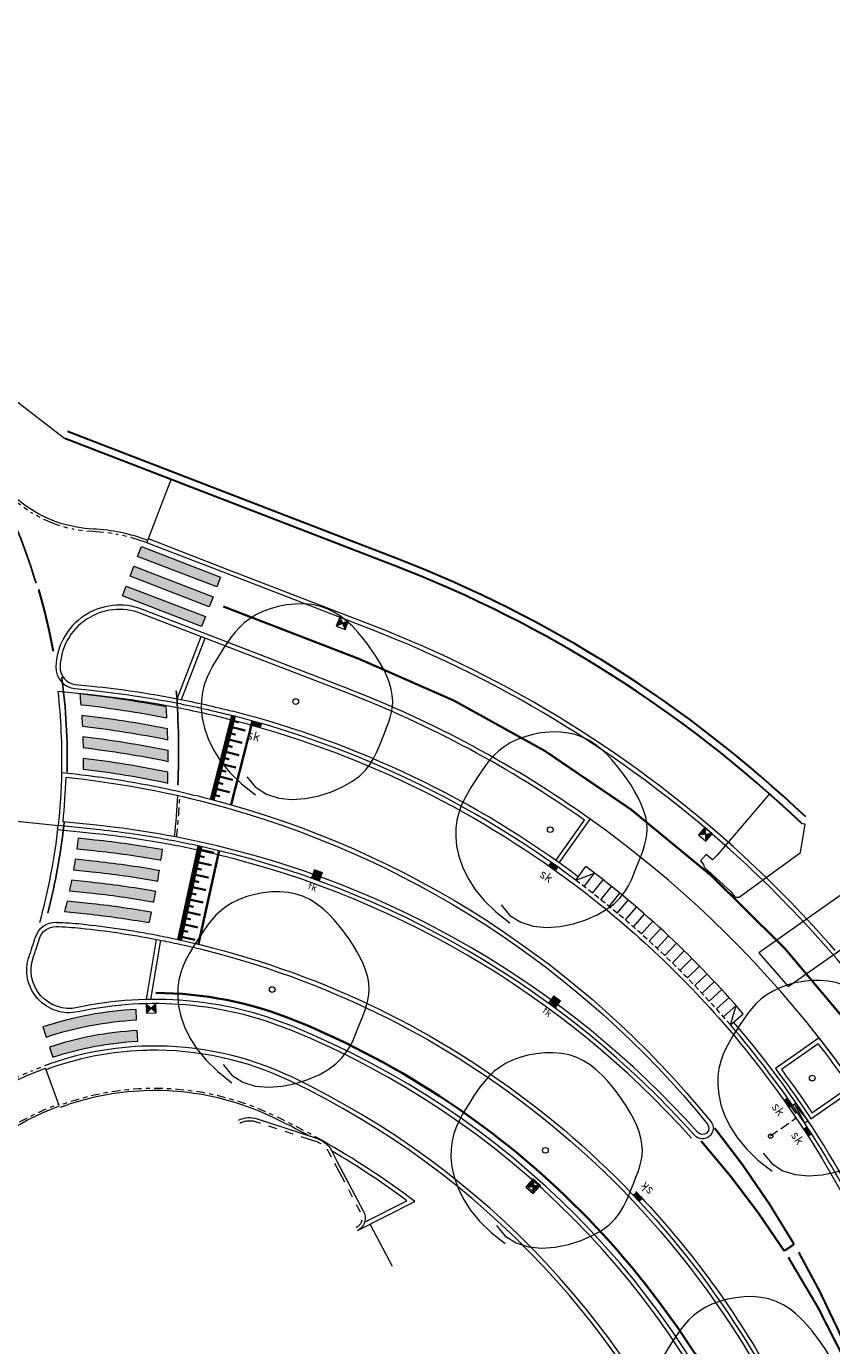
# Model space of a CAD drawing. Header units: metres. Extents: x 196678 to 197613, y 355400 to 356418.
# Tile 38 of 40: x 196725 to 196763, y 356101 to 356163. Entities that reach past the tile are written whole.
import ezdxf
from ezdxf.enums import TextEntityAlignment as Align

# ---------------------------------------------------------------- set-up
doc = ezdxf.new("R2010")
doc.units = ezdxf.units.M
for name, pattern in [('DASHED2', [0.375, 0.25, -0.125]), ('RI-GWA_AANSLUITLEIDING-SO', [23.000000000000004, 4, -1.8, 2.6, -1.8, 4.6, -1.8, 4.6, -1.8]), ('VH-OPSLUITBAND-SO', [10, 4, -2, 2, -2]), ('VH-RIJWIELPADBAND-SO', [20, 8, -2, 2, -2, 0, -2, 2, -2]), ('VH-TROTTOIRBAND-SO', [15, 5, -2, 2, -2, 2, -2]), ('VW-11_STREEP', [2, 1, -1]), ('VW-30270_STREEP', [3, 0.3, -2.7])]:
    doc.linetypes.add(name, pattern=pattern)
doc.layers.get('Defpoints').update_dxf_attribs({"color": 151})
for name, color, linetype, lineweight in [('B-WE-VH-KANTOPSLUITING_ACHTERKANTBAND-G', 250, 'Continuous', 18), ('N-WE-GR-BOOM-S', 7, 'Continuous', 18), ('N-WE-RI-GWA_KOLK_STRAATKOLK-450X300-S', 5, 'Continuous', 18), ('N-WE-RI-GWA_KOLK_STRAATKOLK-S', 5, 'Continuous', 18), ('N-WE-RI-GWA_KOLKAANSLUITLEIDING-G', 5, 'RI-GWA_AANSLUITLEIDING-SO', 18), ('N-WE-RI-HWA_KOLK_STRAATKOLK-450X350-S', 5, 'Continuous', 18), ('N-WE-RI-HWA_KOLK_STRAATKOLK-S', 5, 'Continuous', 18), ('N-WE-RI-HWA_KOLK_TROTTOIRKOLK-S', 5, 'Continuous', 18), ('N-WE-VH-GOOT-TEGEL_200x200-G', 5, 'Continuous', 18), ('N-WE-VH-KANTOPSLUITING_ELEMENT_VERLOOPBAND-G', 5, 'Continuous', 18), ('N01-WE-IE-TERREINAFSCHEIDING_KUNSTMATIG_HEKWERK_LAAG_PUBLIEKSAFRASTERING-G', 210, 'IE-TERREINAFSCHEIDING-KUNSTMATIG-PUBLIEKSAFRASTERING', 35), ('N01-WE-VH-DREMPEL-G', 5, 'Continuous', 35), ('N01-WE-VH-GOOT_TEGEL-G', 5, 'Continuous', 18), ('N01-WE-VH-KANTOPSLUITING_ACHTERKANTBAND-G', 5, 'Continuous', 18), ('N01-WE-VH-KANTOPSLUITING_ELEMENT_INRIT-G', 5, 'Continuous', 18), ('N01-WE-VH-KANTOPSLUITING_ELEMENT_INRIT_VOORKANT_BLOKKEN-G', 5, 'DASHED2', 18), ('N01-WE-VH-KANTOPSLUITING_GELEIDEBAND_50 200-G', 5, 'Continuous', 18), ('N01-WE-VH-KANTOPSLUITING_OPSLUITBAND_100X200-G', 5, 'VH-OPSLUITBAND-SO', 18), ('N01-WE-VH-KANTOPSLUITING_OPSLUITBAND_200X250-G', 5, 'Continuous', 18), ('N01-WE-VH-KANTOPSLUITING_RIJWIELPADBAND_40 120-G', 5, 'VH-RIJWIELPADBAND-SO', 18), ('N01-WE-VH-KANTOPSLUITING_TROTTOIRBAND_130X150-G', 5, 'VH-TROTTOIRBAND-SO', 18), ('N01-WE-VH-KANTOPSLUITING_TROTTOIRBAND_180X200-G', 5, 'Continuous', 18), ('N01-WE-VH-MATERIAALGRENS-G', 5, 'Continuous', 13), ('N01-WE-VW-MARKERING_DREMPEL-G', 7, 'Continuous', 13), ('N01-WE-VW-MARKERING_DWARS_DRIEHOEK-G', 7, 'VW-HAAIETAND50_L', 25), ('N01-WE-VW-MARKERING_DWARS_DRIEHOEK_30-G', 7, 'VW-HAAIETAND30_L', 25), ('N01-WE-VW-MARKERING_DWARS_OVERSTEEK_BLOKSTREEP-G', 7, 'VW-BLOK50', 25), ('N01-WE-VW-MARKERING_DWARS_OVERSTEEK_VOETGANGERS-G', 7, 'Continuous', 0), ('N01-WE-VW-MARKERING_DWARS_OVERSTEEK_VOETGANGERS-V', 7, 'Continuous', 18), ('N01-WE-VW-MARKERING_LANGS_STREEP_11_010-G', 7, 'VW-11_STREEP', 13), ('N01-WE-VW-MARKERING_LANGS_STREEP_30270_010-G', 7, 'VW-30270_STREEP', 13), ('N01-WE-VW-MARKERING_LANGS_STREEP_DOORGETROKKEN_010-G', 7, 'Continuous', 13)]:
    doc.layers.add(name, color=color, linetype=linetype, lineweight=lineweight)
doc.layers.add('B-WE-VH-KANTOPSLUITING_TROTTOIRBAND_130X150-G', color=7, linetype='VH-TROTTOIRBAND-SO', lineweight=18, true_color=0x7a007a)
doc.layers.add('N01-WE-GK-KEERMUUR-G', color=150, linetype='IE-TERREINAFSCHEIDING-KUNSTMATIG', lineweight=30, true_color=0x007fff)
doc.styles.add('NLCS-ISO-ANNOTATIEF-T18', font='NLCS-ISO.ttf', dxfattribs={"height": 1.8})
doc.styles.add('NLCS-ISO-M250-T18', font='NLCS-ISO.ttf', dxfattribs={"height": 0.45})
doc.linetypes.add('IE-TERREINAFSCHEIDING-KUNSTMATIG', pattern='A,4,[82,NLCS.SHX,S=0.75,R=90,X=0,Y=0],4,-2', length=10)
doc.linetypes.add('IE-TERREINAFSCHEIDING-KUNSTMATIG-PUBLIEKSAFRASTERING', pattern='A,1.5875,-0.635,[133,hekwerk_publieksafrastering.shx,S=0.635,R=0,X=-0.635,Y=0],-0.635,6.35', length=9.2075)
doc.linetypes.add('VW-BLOK50', pattern='A,0,-0.5,[148,NLCS.SHX,S=1,R=0,X=-0.5,Y=0],-0.5', length=1)
doc.linetypes.add('VW-HAAIETAND30_L', pattern='A,0,-0.3,[150,NLCS.SHX,S=0.6,R=0,X=-0.375,Y=-0.15],-0.3', length=0.6)
doc.linetypes.add('VW-HAAIETAND50_L', pattern='A,0,-0.5,[150,NLCS.SHX,S=1,R=0,X=-0.625,Y=-0.25],-0.5', length=1)

# ---------------------------------------------------------------- blocks, each defined once
blk = doc.blocks.new('SGR-BOOM_09')
blk.add_lwpolyline([(-2.710739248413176, 3.837438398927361), (-3.390540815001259, 3.615178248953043), (-3.939121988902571, 3.222587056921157), (-4.366876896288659, 2.696796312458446), (-4.684199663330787, 2.074937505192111), (-4.901484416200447, 1.394142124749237), (-5.029125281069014, 0.691541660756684), (-5.07751638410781, 0.004267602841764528), (-5.057051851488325, -0.6305485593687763), (-4.977847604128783, -1.18375880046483), (-4.848906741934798, -1.658148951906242), (-4.678954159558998, -2.064488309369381), (-4.476714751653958, -2.41354616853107), (-4.250913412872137, -2.716091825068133), (-4.010275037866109, -2.982894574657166), (-3.763524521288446, -3.224723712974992), (-3.519386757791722, -3.452348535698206), (-3.284344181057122, -3.674130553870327), (-3.055909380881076, -3.888800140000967), (-2.829352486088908, -4.092679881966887), (-2.599943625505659, -4.282092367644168), (-2.362952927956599, -4.45336018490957), (-2.113650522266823, -4.602805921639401), (-1.847306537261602, -4.726752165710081), (-1.559191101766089, -4.821521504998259), (-1.245945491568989, -4.884451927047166), (-0.9096955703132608, -4.916943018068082), (-0.5539383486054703, -4.921409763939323), (-0.1821708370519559, -4.900267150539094), (0.2021099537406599, -4.855930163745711), (0.595407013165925, -4.790813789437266), (0.9942233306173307, -4.707333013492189), (1.395061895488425, -4.607902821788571), (1.794278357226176, -4.49391581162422), (2.187639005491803, -4.362675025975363), (2.57076278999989, -4.210461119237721), (2.939268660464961, -4.033554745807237), (3.288775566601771, -3.82823656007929), (3.614902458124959, -3.590787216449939), (3.913268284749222, -3.31748736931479), (4.179491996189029, -3.004617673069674), (4.409902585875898, -2.650610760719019), (4.603669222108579, -2.262507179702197), (4.760671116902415, -1.849499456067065), (4.880787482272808, -1.42078011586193), (4.963897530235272, -0.9855416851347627), (5.009880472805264, -0.55297668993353), (5.018615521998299, -0.1322776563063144), (4.989981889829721, 0.2673628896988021), (4.924618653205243, 0.6390091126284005), (4.826204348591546, 0.9847519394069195), (4.69917737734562, 1.308938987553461), (4.54797614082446, 1.615917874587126), (4.377039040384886, 1.910036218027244), (4.190804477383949, 2.195641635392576), (3.993710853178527, 2.477081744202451), (3.790196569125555, 2.75870416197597), (3.582779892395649, 3.043288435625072), (3.366298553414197, 3.32734182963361), (3.133670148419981, 3.605803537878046), (2.877812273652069, 3.873612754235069), (2.591642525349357, 4.125708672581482), (2.2680784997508, 4.357030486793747), (1.900037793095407, 4.562517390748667), (1.480438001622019, 4.737108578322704), (1.003802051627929, 4.874466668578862), (0.4710741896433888, 4.963147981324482), (-0.1151960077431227, 4.990432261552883), (-0.7524589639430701, 4.943599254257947), (-1.438165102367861, 4.809928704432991), (-2.169764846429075, 4.576700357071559), (-2.944708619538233, 4.231193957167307), (-3.760446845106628, 3.760689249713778)])
blk.add_circle((0, 0), 0.15)
blk = doc.blocks.new('*U161')
blk.add_solid([(0.225, -2.775557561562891e-17), (-0.225, 2.775557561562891e-17), (0.2249999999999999, -0.2000000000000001), (-0.2250000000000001, -0.2)])
at = {"style": 'NLCS-ISO-M250-T18'}
blk.add_attdef('SK', text='', height=0.45, dxfattribs=at).set_placement((0, -1.01), align=Align.BOTTOM_CENTER)
blk = doc.blocks.new('SRI-KOLK_STRAAT_01-SO')
h = blk.add_hatch(color=256)
h.dxf.hatch_style = 1
h.paths.add_polyline_path([(0, 1.125), (-1.125, 2.25), (-1.125, 1.110223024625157e-16)])
h.paths.add_polyline_path([(1.125, 2.25), (0, 1.125), (1.125, 1.110223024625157e-16)])
for p, q in [((-1.125, 1.530808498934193e-17), (1.125, 2.25)), ((1.125, 0), (-1.125, 2.25))]:
    blk.add_line(p, q)
blk.add_lwpolyline([(-1.125, 0), (1.125, 0), (1.125, 2.25), (-1.125, 2.25)], close=True)
blk = doc.blocks.new('*U12')
blk.add_solid([(0.2250000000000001, 0), (-0.225, 0), (0.2250000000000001, -0.45), (-0.225, -0.45)])
at = {"style": 'NLCS-ISO-ANNOTATIEF-T18'}
blk.add_attdef('TK', text='', height=1.8, rotation=180.0000000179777, dxfattribs=at).set_placement((-1.095055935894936e-09, 3.24), align=Align.BOTTOM_CENTER)
blk = doc.blocks.new('*U44')
at = {"layer": 'Defpoints'}
blk.add_lwpolyline([(-2.255417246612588, 1.843604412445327e-16), (2.255417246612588, 0)], dxfattribs=at)
at = {"layer": 'N01-WE-VH-DREMPEL-G'}
blk.add_lwpolyline([(-2.255417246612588, -1.000000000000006), (2.255417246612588, -1.000000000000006)], dxfattribs=at)
at = {"layer": 'N01-WE-VW-MARKERING_DREMPEL-G'}
for points, const_width in [([(-2.255417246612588, -0.09999999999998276), (2.255417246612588, -0.09999999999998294)], 0.2), ([(-2.099999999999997, -0.1999999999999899), (-2.099999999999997, -0.7999999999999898)], 0.1), ([(-1.799999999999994, -0.1999999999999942), (-1.799999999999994, -0.3999999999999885)], 0.1), ([(-1.499999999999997, -0.1999999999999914), (-1.499999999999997, -0.7999999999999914)], 0.1), ([(-1.199999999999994, -0.1999999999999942), (-1.199999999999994, -0.3999999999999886)], 0.1), ([(-0.8999999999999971, -0.1999999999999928), (-0.8999999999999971, -0.7999999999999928)], 0.1), ([(-0.5999999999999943, -0.1999999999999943), (-0.5999999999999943, -0.3999999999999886)], 0.1), ([(-0.2999999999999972, -0.1999999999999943), (-0.2999999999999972, -0.7999999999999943)], 0.1), ([(0, -0.1999999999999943), (0, -0.3999999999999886)], 0.1), ([(0.2999999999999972, -0.1999999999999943), (0.2999999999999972, -0.7999999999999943)], 0.1), ([(0.5999999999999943, -0.1999999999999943), (0.5999999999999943, -0.3999999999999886)], 0.1), ([(0.8999999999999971, -0.1999999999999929), (0.8999999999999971, -0.7999999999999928)], 0.1), ([(1.199999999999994, -0.1999999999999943), (1.199999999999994, -0.3999999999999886)], 0.1), ([(1.499999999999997, -0.1999999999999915), (1.499999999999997, -0.7999999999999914)], 0.1), ([(1.799999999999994, -0.1999999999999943), (1.799999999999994, -0.3999999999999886)], 0.1), ([(2.099999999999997, -0.19999999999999), (2.099999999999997, -0.79999999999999)], 0.1)]:
    blk.add_lwpolyline(points, dxfattribs=dict(at, const_width=const_width))
blk = doc.blocks.new('*U45')
at = {"layer": 'Defpoints'}
blk.add_lwpolyline([(-2.034355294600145, 1.572881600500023e-16), (2.034355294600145, 0)], dxfattribs=at)
at = {"layer": 'N01-WE-VH-DREMPEL-G'}
blk.add_lwpolyline([(-2.034355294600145, -1.000000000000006), (2.034355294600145, -1.000000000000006)], dxfattribs=at)
at = {"layer": 'N01-WE-VW-MARKERING_DREMPEL-G'}
for points, const_width in [([(-2.034355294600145, -0.09999999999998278), (2.034355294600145, -0.09999999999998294)], 0.2), ([(-1.799999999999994, -0.1999999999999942), (-1.799999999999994, -0.3999999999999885)], 0.1), ([(-1.499999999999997, -0.1999999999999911), (-1.499999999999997, -0.799999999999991)], 0.1), ([(-1.199999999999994, -0.1999999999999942), (-1.199999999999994, -0.3999999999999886)], 0.1), ([(-0.8999999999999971, -0.1999999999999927), (-0.8999999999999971, -0.7999999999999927)], 0.1), ([(-0.5999999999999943, -0.1999999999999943), (-0.5999999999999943, -0.3999999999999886)], 0.1), ([(-0.2999999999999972, -0.1999999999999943), (-0.2999999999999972, -0.7999999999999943)], 0.1), ([(0, -0.1999999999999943), (0, -0.3999999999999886)], 0.1), ([(0.2999999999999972, -0.1999999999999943), (0.2999999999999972, -0.7999999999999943)], 0.1), ([(0.5999999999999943, -0.1999999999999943), (0.5999999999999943, -0.3999999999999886)], 0.1), ([(0.8999999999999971, -0.1999999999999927), (0.8999999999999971, -0.7999999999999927)], 0.1), ([(1.199999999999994, -0.1999999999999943), (1.199999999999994, -0.3999999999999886)], 0.1), ([(1.499999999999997, -0.1999999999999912), (1.499999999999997, -0.7999999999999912)], 0.1), ([(1.799999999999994, -0.1999999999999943), (1.799999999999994, -0.3999999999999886)], 0.1)]:
    blk.add_lwpolyline(points, dxfattribs=dict(at, const_width=const_width))

msp = doc.modelspace()

# ---------------------------------------------------------------- hatches: boundary and pattern name
at = {"layer": 'N01-WE-VW-MARKERING_DWARS_OVERSTEEK_VOETGANGERS-V'}
h = msp.add_hatch(color=256, dxfattribs=at)
h.dxf.hatch_style = 1
h.paths.add_polyline_path([(196733.6183553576, 356134.9338805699), (196733.4383552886, 356134.467404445), (196729.7065462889, 356135.9074049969), (196729.8865463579, 356136.3738811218)])
h.paths.add_polyline_path([(196730.2465464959, 356137.3068333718), (196733.9783554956, 356135.8668328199), (196733.7983554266, 356135.4003566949), (196730.0665464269, 356136.8403572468)])
h.paths.add_polyline_path([(196730.6065466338, 356138.2397856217), (196734.3383556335, 356136.7997850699), (196734.1583555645, 356136.3333089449), (196730.4265465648, 356137.7733094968)])
h = msp.add_hatch(color=256, dxfattribs=at)
h.dxf.hatch_style = 1
edge = h.paths.add_edge_path()
edge.add_arc((196698.3613330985, 356128.1919335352), 29.50000000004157, -0.8521858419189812, 0.12506452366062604, ccw=False)
edge.add_arc((196722.4872707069, 356082.8230481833), 45.24999999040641, 78.06717344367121, 83.18339705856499, ccw=False)
edge.add_arc((196698.3613330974, 356128.1919335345), 33.50000000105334, 358.1239430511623, 358.9934891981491)
edge.add_arc((196722.4872707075, 356082.8230481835), 45.74999999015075, 78.1831124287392, 83.25421689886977)
edge = h.paths.add_edge_path()
edge.add_arc((196698.3613330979, 356128.191933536), 29.5000000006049, 1.1041715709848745, 2.0853688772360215, ccw=False)
edge.add_arc((196722.4872707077, 356082.8230481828), 46.24999999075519, 78.30625302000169, 83.33422224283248, ccw=False)
edge.add_arc((196698.3613330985, 356128.1919335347), 33.50000000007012, 359.8652144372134, 360.7392646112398)
edge.add_arc((196722.4872707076, 356082.8230481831), 46.74999999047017, 78.43642918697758, 83.42317762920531)
edge = h.paths.add_edge_path()
edge.add_arc((196698.3613330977, 356128.1919335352), 29.50000000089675, 3.068887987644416, 4.0549591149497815, ccw=False)
edge.add_arc((196722.4872707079, 356082.8230481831), 47.24999999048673, 78.57348591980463, 83.52086415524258, ccw=False)
edge.add_arc((196698.3613330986, 356128.1919335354), 33.49999999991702, 1.615785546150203, 2.49492337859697)
edge.add_arc((196722.4872707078, 356082.8230481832), 47.7499999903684, 78.71727867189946, 83.62707854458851)
edge = h.paths.add_edge_path()
edge.add_arc((196698.3613330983, 356128.1919335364), 29.5000000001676, 5.043811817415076, 6.035675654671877, ccw=False)
edge.add_arc((196722.4872707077, 356082.8230481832), 48.24999999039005, 78.86767285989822, 83.7416323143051, ccw=False)
edge.add_arc((196698.3613331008, 356128.1919335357), 33.49999999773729, 3.376824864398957, 4.261637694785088)
edge.add_arc((196722.4872707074, 356082.8230481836), 48.74999998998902, 79.02454340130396, 83.86435101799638)
h = msp.add_hatch(color=256, dxfattribs=at)
h.dxf.hatch_style = 1
edge = h.paths.add_edge_path()
edge.add_line((196728.4145305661, 356124.4075337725), (196727.6280875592, 356124.4896256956))
edge.add_arc((196698.3613330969, 356128.1919335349), 29.50000000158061, 351.8186830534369, 352.7902557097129, ccw=False)
edge.add_line((196727.5611023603, 356123.993901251), (196728.3626206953, 356123.9102357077))
edge.add_arc((196723.8983718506, 356081.1426021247), 43.00000000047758, 79.85021726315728, 84.04082896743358, ccw=False)
edge.add_arc((196723.8983718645, 356081.1426021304), 42.99999999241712, 79.78301641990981, 79.8502172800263, ccw=False)
edge.add_arc((196698.3613331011, 356128.1919335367), 33.49999999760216, 351.8810171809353, 352.7370082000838)
edge.add_arc((196723.8983718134, 356081.1426021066), 43.50000002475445, 79.81206930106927, 79.85021721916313)
edge.add_arc((196723.8983718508, 356081.1426021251), 43.49999999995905, 79.8502172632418, 84.04082896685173)
edge = h.paths.add_edge_path()
edge.add_line((196728.3107108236, 356123.4129376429), (196727.4856687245, 356123.4990586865))
edge.add_arc((196698.3613331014, 356128.191933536), 29.49999999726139, 349.873336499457, 350.8464706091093, ccw=False)
edge.add_line((196727.4017662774, 356123.005100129), (196728.2588009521, 356122.9156395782))
edge.add_arc((196723.8983718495, 356081.1426021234), 42.00000000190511, 79.85021726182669, 84.04082896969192, ccw=False)
edge.add_arc((196723.8983718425, 356081.1426021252), 42.00000000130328, 79.75342581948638, 79.85021725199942, ccw=False)
edge.add_arc((196698.3613330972, 356128.1919335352), 33.50000000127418, 350.170219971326, 351.0254805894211)
edge.add_arc((196723.8983718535, 356081.1426021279), 42.49999999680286, 79.76336094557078, 79.8502172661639)
edge.add_arc((196723.8983718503, 356081.1426021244), 42.50000000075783, 79.85021726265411, 84.04082896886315)
edge = h.paths.add_edge_path()
edge.add_line((196728.2068910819, 356122.4183415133), (196727.3093672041, 356122.5120284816))
edge.add_arc((196698.361333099, 356128.1919335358), 29.49999999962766, 347.92316295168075, 348.89899643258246, ccw=False)
edge.add_line((196727.2084361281, 356122.0198474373), (196728.1549812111, 356121.9210434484))
edge.add_arc((196723.8983718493, 356081.1426021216), 41.00000000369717, 79.85021726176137, 84.04082897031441, ccw=False)
edge.add_arc((196723.8983718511, 356081.1426021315), 40.99999999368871, 79.76411931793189, 79.85021726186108, ccw=False)
edge.add_arc((196698.3613330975, 356128.1919335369), 33.50000000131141, 348.4597833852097, 349.3150511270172)
edge.add_arc((196723.8983718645, 356081.142602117), 41.50000000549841, 79.75355585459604, 79.85021728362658)
edge.add_arc((196723.8983718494, 356081.1426021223), 41.50000000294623, 79.8502172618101, 84.04082896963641)
edge = h.paths.add_edge_path()
edge.add_line((196728.1030713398, 356121.4237453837), (196727.0989299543, 356121.5285614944))
edge.add_arc((196698.3613330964, 356128.1919335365), 29.50000000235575, 345.9658453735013, 346.9455446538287, ccw=False)
edge.add_line((196726.9807976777, 356121.038175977), (196728.0511614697, 356120.9264473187))
edge.add_arc((196723.8983718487, 356081.1426021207), 40.00000000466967, 79.85021726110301, 84.04082897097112, ccw=False)
edge.add_arc((196723.8983718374, 356081.1426021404), 39.99999998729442, 79.81814966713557, 79.85021724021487, ccw=False)
edge.add_arc((196698.3613330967, 356128.191933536), 33.50000000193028, 346.7481512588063, 347.6042187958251)
edge.add_arc((196723.8983718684, 356081.1426021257), 40.49999999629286, 79.78551015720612, 79.8502172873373)
edge.add_arc((196723.8983718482, 356081.1426021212), 40.50000000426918, 79.85021726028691, 84.04082897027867)
h = msp.add_hatch(color=256, dxfattribs=at)
h.dxf.hatch_style = 1
edge = h.paths.add_edge_path()
edge.add_line((196730.3765595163, 356115.929396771), (196730.3501800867, 356116.4287004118))
edge.add_arc((196731.2338909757, 356099.7020284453), 16.75000000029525, 93.02426406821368, 108.3487714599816)
edge.add_line((196725.9609823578, 356115.6004225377), (196726.118382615, 356115.1258436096))
edge.add_arc((196731.2338909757, 356099.7020284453), 16.25000000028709, 93.02426406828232, 108.3487714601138, ccw=False)
edge = h.paths.add_edge_path()
edge.add_line((196730.4293183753, 356114.9307894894), (196730.4029389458, 356115.4300931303))
edge.add_arc((196731.2338909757, 356099.7020284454), 15.75000000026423, 93.02426406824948, 108.3487714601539)
edge.add_line((196726.2757828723, 356114.6512646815), (196726.4331831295, 356114.1766857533))
edge.add_arc((196731.2338909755, 356099.7020284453), 15.25000000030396, 93.02426406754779, 108.3487714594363, ccw=False)

# ---------------------------------------------------------------- linework, layer by layer
at = {"layer": 'B-WE-VH-KANTOPSLUITING_ACHTERKANTBAND-G', "flags": 128}
msp.add_lwpolyline([(196735.1803268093, 356111.2082062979, -0.2001967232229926), (196736.0631531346, 356111.275908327), (196738.8971444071, 356110.3410562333, -0.1941188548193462), (196739.5541411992, 356109.7853128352), (196739.8355381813, 356109.2516300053)], format="xyb", dxfattribs=at)
at = {"layer": 'B-WE-VH-KANTOPSLUITING_TROTTOIRBAND_130X150-G', "ltscale": 0.2, "flags": 128}
msp.add_lwpolyline([(196735.2484879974, 356111.0745872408, -0.2001967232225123), (196736.0161630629, 356111.1334585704), (196738.8501543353, 356110.1986064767, -0.1941188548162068), (196739.4214558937, 356109.715351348), (196739.7028528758, 356109.1816685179)], format="xyb", dxfattribs=at)
at = {"layer": 'N-WE-RI-GWA_KOLKAANSLUITLEIDING-G', "ltscale": 0.1, "flags": 128}
msp.add_lwpolyline([(196761.211403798, 356111.8505949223), (196761.4400092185, 356111.5223578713), (196761.3901934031, 356111.2439366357), (196760.2597872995, 356110.4566490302)], dxfattribs=at)
at = {"layer": 'N-WE-RI-GWA_KOLKAANSLUITLEIDING-G'}
msp.add_circle((196760.2597872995, 356110.4566490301), 0.1, dxfattribs=at)
at = {"layer": 'N-WE-VH-GOOT-TEGEL_200x200-G', "ltscale": 0.2, "flags": 128}
msp.add_lwpolyline([(196726.6776253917, 356131.4257845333), (196728.2369685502, 356131.2630143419, -0.02198045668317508), (196732.2178667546, 356130.6696603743, -0.01454995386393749), (196734.8180308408, 356130.0854477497, -0.098608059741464), (196750.953620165, 356122.3568132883, -0.05440139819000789), (196758.2110194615, 356115.5691268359, -0.08316099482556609), (196766.0444789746, 356102.6243362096), (196782.2191011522, 356061.9220328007), (196787.3892658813, 356048.9116755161), (196813.7840376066, 355982.4910818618), (196815.0765787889, 355979.2384925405), (196820.2851337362, 355966.1315289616, 0.04938881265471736), (196823.4697300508, 355959.9686851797), (196827.8765721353, 355953.1781298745, -0.04584172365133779), (196830.4140622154, 355948.351642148, -0.003539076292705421), (196830.5726224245, 355947.9607223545), (196831.8929825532, 355944.6381329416), (196841.3562365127, 355920.8245485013), (196845.6845339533, 355909.9327054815, -0.04938916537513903)], format="xyb", dxfattribs=at)
at = {"layer": 'N-WE-VH-KANTOPSLUITING_ELEMENT_VERLOOPBAND-G', "flags": 128}
for points in [[(196761.2934723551, 356111.9077329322), (196761.4578699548, 356112.0216338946)], [(196762.0208435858, 356111.1899036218), (196761.375671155, 356111.9646834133), (196761.8540088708, 356111.0796032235)], [(196761.8540088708, 356111.0796032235), (196762.0208435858, 356111.1899036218)]]:
    msp.add_lwpolyline(points, dxfattribs=at)
at = {"layer": 'N01-WE-GK-KEERMUUR-G', "ltscale": 0.05, "flags": 128}
for points in [[(196761.7429962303, 356125.1695138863, 0.0985435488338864), (196742.5502907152, 356137.3289678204), (196726.9968436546, 356143.330607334)], [(196761.910282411, 356125.4934263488, 0.09810249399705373), (196742.6762907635, 356137.6555011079), (196727.1228437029, 356143.6571406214)]]:
    msp.add_lwpolyline(points, format="xyb", dxfattribs=at)
at = {"layer": 'N01-WE-IE-TERREINAFSCHEIDING_KUNSTMATIG_HEKWERK_LAAG_PUBLIEKSAFRASTERING-G', "ltscale": 0.2, "flags": 128}
msp.add_lwpolyline([(196760.4979740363, 356092.589616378), (196760.1923013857, 356093.3588191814, 0.2041749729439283), (196737.8372404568, 356115.9083783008, 0.09636440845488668), (196731.2801777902, 356117.201967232)], format="xyb", dxfattribs=at)
at = {"layer": 'N01-WE-VH-GOOT_TEGEL-G', "ltscale": 0.1, "flags": 128}
msp.add_lwpolyline([(196756.527411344, 356110.3622150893, 0.1576642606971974), (196733.2412667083, 356123.9345443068, 0.006605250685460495), (196732.1075479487, 356124.1664260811, 0.002848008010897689), (196731.6168984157, 356124.2571512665, 0.01828703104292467), (196728.4456764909, 356124.7059126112), (196726.6640453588, 356124.8918860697)], format="xyb", dxfattribs=at)
at = {"layer": 'N01-WE-VH-GOOT_TEGEL-G', "ltscale": 0.2, "flags": 128}
msp.add_lwpolyline([(196753.8973423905, 356107.8472117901, -0.06289233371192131), (196760.1904084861, 356099.3492565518), (196762.4494079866, 356095.3277041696, -0.03339897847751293), (196763.3225944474, 356093.4968757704), (196806.1984602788, 355985.602904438), (196822.2843167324, 355945.1240266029), (196826.309662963, 355934.9945380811), (196834.2309629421, 355915.0611677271)], format="xyb", dxfattribs=at)
at = {"layer": 'N01-WE-VH-KANTOPSLUITING_ACHTERKANTBAND-G', "ltscale": 0.1, "flags": 128}
msp.add_lwpolyline([(196730.9015231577, 356138.5225529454, 0.08159193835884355), (196728.324305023, 356139.0596063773, -0.2659433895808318), (196723.3824900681, 356142.1749446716, 0.1494927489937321), (196709.4797133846, 356156.0817227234, -0.2335929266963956), (196705.4054817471, 356161.7515781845, -0.2335929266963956)], format="xyb", dxfattribs=at)
at = {"layer": 'N01-WE-VH-KANTOPSLUITING_ACHTERKANTBAND-G', "ltscale": 0.2, "flags": 128}
for points in [[(196734.648093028, 356137.1626058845), (196730.9303231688, 356138.5971891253)], [(196726.1091812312, 356113.5864567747), (196726.0814800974, 356113.6615077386)]]:
    msp.add_lwpolyline(points, dxfattribs=at)
for points in [[(196758.9664786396, 356123.6594366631, 0.09411553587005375), (196741.4702903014, 356134.5301110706), (196734.648093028, 356137.1626058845)], [(196750.1304156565, 356123.4508807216), (196751.4785367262, 356125.344388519, 0.06172458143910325), (196740.2462898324, 356131.3580734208), (196730.576500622, 356135.0893741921, 0.5168061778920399), (196726.7698504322, 356132.5640519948, 0.3930046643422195), (196727.4864088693, 356131.7435339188)], [(196727.4864088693, 356131.7435339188), (196728.2784964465, 356131.6608527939, -0.02198045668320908), (196732.2941623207, 356131.0623166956, -0.01454995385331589), (196734.9170352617, 356130.4730017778)], [(196751.1935467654, 356122.676868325, 0.0986080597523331), (196734.9170352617, 356130.4730017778)], [(196733.326589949, 356124.3253382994, 0.02774526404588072), (196728.4872043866, 356125.1037510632), (196726.9120184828, 356125.2681749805, 0.0183116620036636), (196727.0494217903, 356127.3651523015)], [(196727.0494217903, 356127.3651523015, -0.03839348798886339), (196733.8099345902, 356126.1436048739, -0.03839348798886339)], [(196732.1670378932, 356124.5622884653, 0.01433735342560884), (196732.3194977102, 356126.5057970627)], [(196733.8099345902, 356126.1436048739, -0.1598011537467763), (196757.2818796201, 356111.0181692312, -0.975850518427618), (196756.8253934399, 356110.6290608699, 0.1576642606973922), (196733.326589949, 356124.3253382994, 0.1576642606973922)], [(196763.2964915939, 356119.2015681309, 0.02816829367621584), (196758.9664786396, 356123.6594366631)], [(196760.8320407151, 356092.5071575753), (196760.293040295, 356092.292964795), (196759.913508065, 356093.2480298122, 0.2041749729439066), (196737.72404018, 356115.6305551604, 0.1513242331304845), (196727.5840945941, 356116.5103295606, -0.5845681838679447), (196725.5000588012, 356118.8549336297, 0.008340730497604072), (196725.7964016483, 356119.7653675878, -0.3363083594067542), (196726.581064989, 356120.3302326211)], [(196726.581064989, 356120.3302326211, -0.01988638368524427), (196727.7554132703, 356120.2541772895, -0.02145946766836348), (196731.3029197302, 356119.7276241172, -0.005956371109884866), (196732.2786404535, 356119.5276204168, -0.2144242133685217), (196759.8416625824, 356099.153357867), (196762.100662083, 356095.1318054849, -0.03339897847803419), (196762.9508699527, 356093.3491567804)], [(196782.5908256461, 356062.069751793), (196766.4162034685, 356102.7720552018, 0.0831609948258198), (196758.5143294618, 356115.8299007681, 0.0831609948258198)], [(196730.9461400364, 356114.499230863, 0.004916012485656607), (196730.6552438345, 356114.4907122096, 0.07878194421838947), (196726.1091812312, 356113.5864567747)], [(196801.6951311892, 355980.5256850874), (196757.4628411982, 356091.8329983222, 0.1891361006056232), (196737.6024081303, 356113.0617436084, 0.1165927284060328), (196730.9461400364, 356114.499230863)], [(196699.2295957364, 356092.2789688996, -0.0004090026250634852), (196699.546518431, 356093.4514323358, -0.07178610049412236), (196700.6667545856, 356096.0420402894, -0.1797447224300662), (196706.0874577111, 356100.2807654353, 0.1382691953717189), (196719.9811201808, 356109.4380209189, -0.1266591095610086), (196726.0814800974, 356113.6615077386)], [(196738.5135906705, 356110.4675795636, 0.01279514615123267), (196736.7848282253, 356111.3466450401, 0.1215784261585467), (196730.7295296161, 356112.5921649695, 0.07878194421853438), (196726.7670831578, 356111.803996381)], [(196693.9711049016, 356060.1410176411), (196693.1381260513, 356060.5396119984, 0.01786880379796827), (196694.6251274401, 356066.0604831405, -0.00936267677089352), (196701.3802866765, 356092.9541456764, -0.2548187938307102), (196706.6633530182, 356098.4701454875, 0.1382691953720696), (196721.417965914, 356108.1948498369, -0.1266591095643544), (196726.7393820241, 356111.879047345)], [(196741.1226813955, 356106.4028011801), (196743.1178072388, 356107.4037439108, 0.02819980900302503), (196739.5678312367, 356109.7593490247)]]:
    msp.add_lwpolyline(points, format="xyb", dxfattribs=at)
at = {"layer": 'N01-WE-VH-KANTOPSLUITING_ACHTERKANTBAND-G', "ltscale": 0.1, "flags": 128}
for points in [[(196732.493420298, 356131.0231449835), (196733.610683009, 356133.9185682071)], [(196731.4992831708, 356119.689317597), (196731.0295533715, 356116.9008146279)]]:
    msp.add_lwpolyline(points, dxfattribs=at)
at = {"layer": 'N01-WE-VH-KANTOPSLUITING_ACHTERKANTBAND-G', "ltscale": 0.2, "flags": 128}
msp.add_lwpolyline([(196762.5034967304, 356114.8116985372), (196760.7644930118, 356113.6004943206, -0.013426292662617), (196762.2077729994, 356111.5591091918), (196763.9897844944, 356112.800268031, 0.01207212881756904)], format="xyb", close=True, dxfattribs=at)
at = {"layer": 'N01-WE-VH-KANTOPSLUITING_ACHTERKANTBAND-G', "flags": 128}
msp.add_lwpolyline([(196739.8355381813, 356109.2516300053), (196741.0766209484, 356106.8978572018, -0.4201500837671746), (196740.7931272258, 356106.0137072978)], format="xyb", dxfattribs=at)
at = {"layer": 'N01-WE-VH-KANTOPSLUITING_ELEMENT_INRIT-G', "ltscale": 0.2, "flags": 128}
for points in [[(196751.0735834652, 356122.5168408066), (196751.5534366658, 356123.1569508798)], [(196751.0735834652, 356122.5168408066), (196751.9587968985, 356122.8496207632)], [(196751.4720144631, 356122.2147641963), (196751.9587968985, 356122.8496207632)], [(196751.8671385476, 356121.9083747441), (196752.3607927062, 356122.5379027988)], [(196752.2589090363, 356121.5977086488), (196752.7593765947, 356122.2218338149)], [(196752.6472796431, 356121.2828026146), (196753.1545014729, 356121.901451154)], [(196753.0322044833, 356120.9636938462), (196753.5461206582, 356121.576792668)], [(196753.4136380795, 356120.6404200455), (196753.9341878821, 356121.2478967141)], [(196753.7915353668, 356120.3130194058), (196754.3186572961, 356120.9148021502)], [(196754.1658516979, 356119.9815306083), (196754.6994834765, 356120.5775483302)], [(196754.5365428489, 356119.6459928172), (196755.0766214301, 356120.2361750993)], [(196754.9035650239, 356119.3064456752), (196755.4500265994, 356119.8907227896)], [(196755.2668748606, 356118.9629292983), (196755.8196548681, 356119.5412322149)], [(196755.6264294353, 356118.6154842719), (196756.1854625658, 356119.1877446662)], [(196755.982186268, 356118.2641516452), (196756.5474064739, 356118.8303019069)], [(196756.3341033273, 356117.9089729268), (196756.9054438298, 356118.4689461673)], [(196756.6821390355, 356117.5499900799), (196757.259532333, 356118.1037201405)], [(196757.0262522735, 356117.1872455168), (196757.6096301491, 356117.7346669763)], [(196757.3664023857, 356116.8207820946), (196757.9556959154, 356117.3618302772)], [(196757.7025491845, 356116.4506431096), (196758.2976887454, 356116.9852540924)], [(196758.0346529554, 356116.0768722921), (196758.6355682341, 356116.6049829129)], [(196758.3626744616, 356115.699513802), (196758.6355682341, 356116.6049829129)], [(196758.3626744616, 356115.699513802), (196758.9692944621, 356116.2210616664)]]:
    msp.add_lwpolyline(points, dxfattribs=at)
msp.add_lwpolyline([(196758.9692944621, 356116.2210616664, 0.05440139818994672), (196751.5534366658, 356123.1569508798)], format="xyb", dxfattribs=at)
at = {"layer": 'N01-WE-VH-KANTOPSLUITING_ELEMENT_INRIT_VOORKANT_BLOKKEN-G', "flags": 128}
msp.add_lwpolyline([(196758.3626744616, 356115.699513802, 0.05440139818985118), (196751.0735834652, 356122.5168408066, 0.05440139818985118)], format="xyb", dxfattribs=at)
at = {"layer": 'N01-WE-VH-KANTOPSLUITING_GELEIDEBAND_50 200-G', "ltscale": 0.2, "flags": 128}
for points in [[(196758.8310866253, 356123.5122327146, 0.09411553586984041), (196741.3982902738, 356134.3435206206), (196734.5760930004, 356136.9760154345)], [(196751.0735834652, 356122.5168408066, 0.09860805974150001), (196734.8675330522, 356130.2792247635)], [(196732.3211329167, 356119.7230542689, -0.214424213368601), (196760.0160355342, 356099.2513072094), (196762.2750350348, 356095.2297548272, -0.03339897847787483), (196763.1367322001, 356093.4230162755), (196775.5894572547, 356062.0866471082)], [(196766.730268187, 356114.465266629, 0.02663496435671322), (196763.1326229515, 356119.0852531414)], [(196761.8540088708, 356111.0796032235, 0.03150279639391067), (196758.3626744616, 356115.699513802)], [(196800.752661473, 355983.4389092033), (196757.6487034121, 356091.9068579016, 0.1891361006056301), (196737.688469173, 356113.2422802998, 0.1165927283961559), (196730.9422515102, 356114.6991930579)]]:
    msp.add_lwpolyline(points, format="xyb", dxfattribs=at)
at = {"layer": 'N01-WE-VH-KANTOPSLUITING_OPSLUITBAND_100X200-G', "ltscale": 0.1, "flags": 128}
for points in [[(196732.2655842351, 356124.5434057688, 0.01426990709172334), (196732.4185047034, 356126.4834071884, 0.01420937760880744)], [(196739.126426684, 356110.2434198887, 0.01704409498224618), (196736.8278587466, 356111.4369133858, 0.1215784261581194), (196730.7256198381, 356112.6920885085, 0.07878194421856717), (196726.7324567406, 356111.897810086)], [(196693.9279405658, 356060.0508132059), (196693.0171256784, 356060.4866534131, 0.01813864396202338), (196694.5277010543, 356066.0830241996, -0.009362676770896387), (196701.2837725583, 356092.9803186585, -0.2548187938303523), (196706.6330427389, 356098.5654412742, 0.1382691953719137), (196721.3423424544, 356108.2602798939, -0.1266591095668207), (196726.7047556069, 356111.9728610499)]]:
    msp.add_lwpolyline(points, format="xyb", dxfattribs=at)
at = {"layer": 'N01-WE-VH-KANTOPSLUITING_OPSLUITBAND_200X250-G', "ltscale": 0.1, "flags": 128}
for points in [[(196734.5760930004, 356136.9760154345), (196730.8583231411, 356138.4105986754)], [(196732.2941623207, 356131.0623166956), (196733.424092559, 356133.9905682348)], [(196731.3029182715, 356119.7276243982), (196730.8261257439, 356116.8971942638)]]:
    msp.add_lwpolyline(points, dxfattribs=at)
for points in [[(196750.2933405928, 356123.334883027), (196751.7576832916, 356125.3916302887, 0.06269357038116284), (196740.31828986, 356131.5446638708), (196730.6485006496, 356135.2759646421, 0.5168061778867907), (196726.5699468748, 356132.5702622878, 0.3930046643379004), (196727.4656449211, 356131.5446146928)], [(196727.4656449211, 356131.5446146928), (196728.2577324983, 356131.4619335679, -0.02198045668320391), (196732.2560145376, 356130.865988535, -0.01454995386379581), (196734.8675330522, 356130.2792247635)], [(196733.2839283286, 356124.1299413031, 0.00660525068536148), (196732.145032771, 356124.3628818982, 0.002848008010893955), (196731.6521428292, 356124.4540213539, 0.01828703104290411), (196728.4664404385, 356124.9048318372), (196726.6920289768, 356125.0900516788, 0.02194782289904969), (196726.8548823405, 356127.5855907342, -0.02800651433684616), (196731.8330997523, 356126.8168564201, -0.002819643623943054), (196732.3289629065, 356126.7086516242, -0.008755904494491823), (196733.8604821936, 356126.3371118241)], [(196763.1326229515, 356119.0852531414, 0.02807953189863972), (196758.8310866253, 356123.5122327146)], [(196760.5806415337, 356092.1920411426), (196760.1810376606, 356092.0332430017), (196759.7276458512, 356093.1741702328, 0.2041749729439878), (196737.6485733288, 356115.4453397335, 0.1513242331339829), (196727.6265340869, 356116.3148841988, -0.584568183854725), (196725.3109387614, 356118.9199998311, 0.008340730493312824), (196725.6052165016, 356119.8240893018, -0.3361303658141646), (196726.5854062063, 356120.5301863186, -0.3361303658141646)], [(196726.5854062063, 356120.5301863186, -0.0001599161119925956), (196726.5860456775, 356120.5301705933, -0.000390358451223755), (196726.6094594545, 356120.5295690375, -0.01949587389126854), (196727.7762635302, 356120.453087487, -0.02145946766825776), (196731.3407436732, 356119.9240149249, -0.005957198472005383), (196732.3211329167, 356119.7230542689)], [(196730.9422515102, 356114.6991930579, 0.08373038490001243), (196726.0399283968, 356113.7740841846, 0.07534273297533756)], [(196767.8960897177, 356098.5064563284), (196766.2303412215, 356102.6981957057, 0.05152321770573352), (196761.8540088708, 356111.0796032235, 0.05152321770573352)], [(196740.7931272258, 356106.0137072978), (196743.4953407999, 356107.3693917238, 0.03444528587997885), (196739.126426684, 356110.2434198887, 0.1715381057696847)]]:
    msp.add_lwpolyline(points, format="xyb", dxfattribs=at)
msp.add_lwpolyline([(196762.5446797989, 356115.0841118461), (196760.480032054, 356113.6460987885, -0.01564269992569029), (196762.1543113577, 356111.2781439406), (196764.2685235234, 356112.7506782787, 0.0139504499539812)], format="xyb", close=True, dxfattribs=at)
at = {"layer": 'N01-WE-VH-KANTOPSLUITING_RIJWIELPADBAND_40 120-G', "ltscale": 0.1, "flags": 128}
for points in [[(196730.8583231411, 356138.4105986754, 0.081591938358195), (196728.319191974, 356138.939715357, -0.2659433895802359), (196723.2765236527, 356142.1186319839, 0.1494927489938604), (196709.4233702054, 356155.9757725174, -0.2335929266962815), (196705.2870944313, 356161.7319709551, -0.2335929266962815)], [(196700.545056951, 356096.0731005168, -0.1807076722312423), (196706.0510853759, 356100.3951203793, 0.1382691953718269), (196719.8903720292, 356109.5165369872, -0.12665910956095), (196726.0399283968, 356113.7740841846)]]:
    msp.add_lwpolyline(points, format="xyb", dxfattribs=at)
at = {"layer": 'N01-WE-VH-KANTOPSLUITING_TROTTOIRBAND_130X150-G', "ltscale": 0.2, "flags": 128}
msp.add_lwpolyline([(196739.7028528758, 356109.1816685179), (196740.9439356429, 356106.8278957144, -0.4201500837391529), (196740.7258635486, 356106.1477804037)], format="xyb", dxfattribs=at)
at = {"layer": 'N01-WE-VH-KANTOPSLUITING_TROTTOIRBAND_180X200-G', "ltscale": 0.2, "flags": 128}
msp.add_lwpolyline([(196733.8604821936, 356126.3371118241, -0.1598011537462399), (196757.4372126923, 356111.1441519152, -0.9758505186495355), (196756.6764023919, 356110.4956379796, 0.1576642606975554), (196733.2839283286, 356124.1299413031, 0.1576642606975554)], format="xyb", dxfattribs=at)
at = {"layer": 'N01-WE-VH-MATERIAALGRENS-G', "ltscale": 0.2, "flags": 128}
for points in [[(196711.0613597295, 356162.7466946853), (196708.3317152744, 356159.1700159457), (196710.0364669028, 356157.8198283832), (196709.8810674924, 356157.5224895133), (196710.300597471, 356157.3017362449), (196712.0296630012, 356156.3423347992), (196715.4684091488, 356154.1016526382), (196718.314848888, 356151.605280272), (196719.9879219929, 356149.8990149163), (196722.7166750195, 356146.9377332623), (196724.6583900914, 356145.1280475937), (196726.9968436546, 356143.330607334)], [(196730.8583231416, 356138.4105986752), (196732.010323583, 356141.396045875)], [(196723.2108919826, 356125.4534260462), (196726.6920289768, 356125.0900516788)], [(196742.4403693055, 356104.3114432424), (196741.3858555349, 356106.3113790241)]]:
    msp.add_lwpolyline(points, dxfattribs=at)
for points in [[(196726.850015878, 356127.5860650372, 0.03343198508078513), (196726.6776253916, 356131.4257845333)], [(196815.2191743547, 355988.2487741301), (196769.9224582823, 356102.2346375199, 0.1444493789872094), (196751.7576832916, 356125.3916302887)], [(196725.8105812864, 356120.5291617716, 0.04042188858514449), (196726.6864762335, 356125.0906312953)]]:
    msp.add_lwpolyline(points, format="xyb", dxfattribs=at)
at = {"layer": 'N01-WE-VH-MATERIAALGRENS-G', "flags": 128}
msp.add_lwpolyline([(196761.67, 356123.82), (196761.8790006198, 356125.1481113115), (196761.7429962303, 356125.1695138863, 0.008994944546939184), (196760.2012547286, 356126.5862906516), (196757.734357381, 356123.7016126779), (196757.5230525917, 356123.4777225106), (196757.2133903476, 356123.7284126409), (196756.952285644, 356123.4237512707), (196757.0880869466, 356123.2566856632), (196757.1335444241, 356123.1228235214), (196758.3904053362, 356121.9608047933), (196758.5131238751, 356121.816749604, -0.1082473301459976), (196758.5463576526, 356121.7777375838), (196758.5943604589, 356121.7213886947), (196758.777671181, 356121.7213886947)], format="xyb", close=True, dxfattribs=at)
msp.add_lwpolyline([(196759.7, 356119.09), (196761.09, 356117.51), (196765.18, 356120.38), (196768.79419985, 356115.3282192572), (196770.3046970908, 356115.9376342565), (196765.92, 356122.25), (196766.87, 356122.92), (196766.29, 356123.73)], close=True, dxfattribs=at)
at = {"layer": 'N01-WE-VW-MARKERING_DWARS_DRIEHOEK-G'}
msp.add_arc((196694.6128987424, 356128.5461456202), 37.74253484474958, 357.6334674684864, 4.386096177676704, dxfattribs=at)
at = {"layer": 'N01-WE-VW-MARKERING_DWARS_DRIEHOEK_30-G'}
msp.add_arc((196698.0829067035, 356128.2182182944), 28.77406089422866, 16.73914974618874, 25.61258276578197, dxfattribs=at)
at = {"layer": 'N01-WE-VW-MARKERING_DWARS_OVERSTEEK_BLOKSTREEP-G'}
for centre, radius, start, end in [((196698.3613331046, 356128.1919335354), 28.74999999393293, 358.8250895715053, 7.761049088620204), ((196698.3613330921, 356128.1919335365), 28.75000000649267, 345.4422556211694, 354.0811612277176)]:
    msp.add_arc(centre, radius, start, end, dxfattribs=at)
at = {"layer": 'N01-WE-VW-MARKERING_DWARS_OVERSTEEK_VOETGANGERS-G', "flags": 128}
for points in [[(196730.6065466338, 356138.2397856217), (196734.3383556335, 356136.7997850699), (196734.1583555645, 356136.3333089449), (196730.4265465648, 356137.7733094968)], [(196733.6183553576, 356134.9338805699), (196733.4383552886, 356134.467404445), (196729.7065462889, 356135.9074049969), (196729.8865463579, 356136.3738811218)]]:
    msp.add_lwpolyline(points, close=True, dxfattribs=at)
for points in [[(196730.2465464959, 356137.3068333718), (196733.9783554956, 356135.8668328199), (196733.7983554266, 356135.4003566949), (196730.0665464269, 356136.8403572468), (196730.2465464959, 356137.3068333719)], [(196726.7324567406, 356111.897810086), (196726.1091812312, 356113.5864567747)]]:
    msp.add_lwpolyline(points, dxfattribs=at)
for points in [[(196727.697803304, 356131.2937903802, -0.00432784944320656), (196727.7471020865, 356130.7854988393, -0.0212698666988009), (196731.8031682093, 356130.1651705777, 0.003860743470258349), (196731.7687093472, 356130.681353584, 0.02112078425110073)], [(196727.78748515, 356130.2779765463, -0.004302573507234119), (196727.8190268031, 356129.7712630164, -0.02159036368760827), (196731.8480129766, 356129.1365343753, 0.003835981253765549), (196731.8295778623, 356129.6502176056, 0.02142632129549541)], [(196727.8417957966, 356129.2653948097, -0.004281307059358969), (196727.8558552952, 356128.7604055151, -0.02194217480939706), (196731.8612404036, 356128.1131264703, 0.003813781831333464), (196731.8585446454, 356128.6241586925, 0.0217622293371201)], [(196727.8612628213, 356128.2563257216, -0.004264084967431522), (196727.8580701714, 356127.7531829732, -0.02232744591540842), (196731.8433765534, 356127.0952266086, 0.003794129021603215), (196731.8561642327, 356127.6034717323, 0.02213047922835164)], [(196728.4145305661, 356124.4075337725), (196727.6280875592, 356124.4896256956, -0.004239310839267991), (196727.5611023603, 356123.993901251), (196728.3626206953, 356123.9102357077, -0.01828703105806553), (196731.4759207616, 356123.4696709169, -0.0002932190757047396), (196731.5255599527, 356123.4607542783, 0.003734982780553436), (196731.5925394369, 356123.9567327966, 0.0001664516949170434), (196731.5640317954, 356123.9618461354, 0.01828703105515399)], [(196728.3107108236, 356123.4129376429), (196727.4856687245, 356123.4990586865, -0.004246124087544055), (196727.4017662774, 356123.005100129), (196728.2588009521, 356122.9156395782, -0.01828703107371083), (196731.2996986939, 356122.4853204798, -0.0004223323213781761), (196731.3695295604, 356122.4727582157, 0.003731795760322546), (196731.4512198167, 356122.9660941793, 0.0003789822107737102), (196731.3878097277, 356122.9774956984, 0.01828703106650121)], [(196728.2068910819, 356122.4183415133), (196727.3093672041, 356122.5120284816, -0.004257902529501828), (196727.2084361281, 356122.0198474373), (196728.1549812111, 356121.9210434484, -0.01828703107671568), (196731.1234766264, 356121.5009700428, -0.0003756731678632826), (196731.1841146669, 356121.4900673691, 0.003731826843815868), (196731.2804945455, 356121.9807492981, 0.0004217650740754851), (196731.2115876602, 356121.9931452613, 0.01828703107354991)], [(196728.1030713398, 356121.4237453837), (196727.0989299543, 356121.5285614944, -0.004274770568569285), (196726.9807976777, 356121.038175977), (196728.0511614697, 356120.9264473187, -0.01828703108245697), (196730.9472545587, 356120.5166196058, -0.0001399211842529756), (196730.96929049, 356120.512668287, 0.003735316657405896), (196731.0803840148, 356121.0007092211, 0.0002823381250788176), (196731.0353655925, 356121.0087948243, 0.01828703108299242)], [(196730.3765595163, 356115.929396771), (196730.3501800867, 356116.4287004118, 0.06696560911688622), (196725.9609823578, 356115.6004225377), (196726.118382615, 356115.1258436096, -0.06696560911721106)], [(196730.4293183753, 356114.9307894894), (196730.4029389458, 356115.4300931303, 0.0669656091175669), (196726.2757828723, 356114.6512646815), (196726.4331831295, 356114.1766857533, -0.06696560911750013)]]:
    msp.add_lwpolyline(points, format="xyb", close=True, dxfattribs=at)
at = {"layer": 'N01-WE-VW-MARKERING_LANGS_STREEP_11_010-G', "const_width": 0.1, "flags": 128}
for points in [[(196726.4508267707, 356133.2990702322, 0.02629202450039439), (196725.7597065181, 356136.2188653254, 0.02627574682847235)], [(196824.310946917, 355952.5186396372), (196821.8560524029, 355956.3014157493, -0.04938898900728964), (196818.6895412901, 355962.4292662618), (196765.0203981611, 356097.4840051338), (196764.2598156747, 356099.3979590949, 0.03446477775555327), (196761.5835002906, 356104.978836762, 0.03418636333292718)]]:
    msp.add_lwpolyline(points, format="xyb", dxfattribs=at)
at = {"layer": 'N01-WE-VW-MARKERING_LANGS_STREEP_11_010-G', "flags": 128}
msp.add_lwpolyline([(196761.0916650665, 356104.7447511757, 0.1, 0.1, -0.04683583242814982), (196764.8345358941, 356097.4101456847, 0.1, 0.1, 0), (196822.723190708, 355951.7372933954, 0, 0, 0)], format="xyseb", dxfattribs=at)
at = {"layer": 'N01-WE-VW-MARKERING_LANGS_STREEP_30270_010-G', "const_width": 0.1, "flags": 128}
msp.add_lwpolyline([(196913.6938122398, 355773.9459451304, -0.1405907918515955), (196889.5935547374, 355805.1528629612), (196852.9031950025, 355897.4814619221, -0.04938916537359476), (196851.2718307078, 355903.1642150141), (196850.8823366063, 355905.2942836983, 0.04938916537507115), (196849.2509723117, 355910.9770367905), (196828.5449724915, 355963.0821665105, 0.04932312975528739), (196825.8351073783, 355968.3279940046), (196824.646629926, 355970.160384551, -0.04932312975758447), (196821.9367648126, 355975.4062120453), (196771.316424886, 356102.7885843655, 0.2090359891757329), (196740.858290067, 356132.9440922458), (196734.4603568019, 356135.4128754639)], format="xyb", dxfattribs=at)
at = {"layer": 'N01-WE-VW-MARKERING_LANGS_STREEP_DOORGETROKKEN_010-G', "const_width": 0.1, "flags": 128}
msp.add_lwpolyline([(196756.9802099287, 356110.2285865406, -0.03692426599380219), (196760.898744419, 356105.0460522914), (196761.3635384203, 356105.3621426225, 0.03692584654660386), (196757.6214334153, 356110.8354009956)], format="xyb", dxfattribs=at)

# ---------------------------------------------------------------- block references
for name, p, rotation in [('*U45', (196734.3640076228, 356128.3081682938), 75.66972190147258), ('*U44', (196732.8021975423, 356121.9265705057), 77.6846016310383)]:
    msp.add_blockref(name, p, dxfattribs=dict(rotation=rotation))
at = {"layer": 'N-WE-GR-BOOM-S', "xscale": 0.9000000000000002, "yscale": 0.9000000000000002, "zscale": 0.9000000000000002, "rotation": 111.6722829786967}
for p in [(196737.8777257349, 356130.9291141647), (196749.8694255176, 356124.8968690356), (196736.767273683, 356117.3661647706), (196762.2206140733, 356113.1935821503), (196749.6444767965, 356109.7860370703), (196759.0490001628, 356098.2893034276)]:
    msp.add_blockref('SGR-BOOM_09', p, dxfattribs=at)
at = {"layer": 'N-WE-RI-GWA_KOLK_STRAATKOLK-450X300-S'}
for p, rotation in [((196736.0764866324, 356129.9527936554), 344.1099226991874), ((196750.0732265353, 356123.245934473), 324.6851164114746), ((196762.0859351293, 356110.7252688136), 302.9426344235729), ((196753.9249470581, 356107.5278833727), 133.3779663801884)]:
    msp.add_blockref('*U161', p, dxfattribs=dict(at, rotation=rotation)).add_auto_attribs({'SK': 'sk'})
at = {"layer": 'N-WE-RI-GWA_KOLK_STRAATKOLK-S', "rotation": 304.8558378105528}
msp.add_blockref('*U161', (196761.1648725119, 356112.0923796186), dxfattribs=at).add_auto_attribs({'SK': 'sk'})
at = {"layer": 'N-WE-RI-HWA_KOLK_STRAATKOLK-450X350-S'}
for p, xscale, yscale, zscale, rotation in [((196740.1605854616, 356134.8211162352), 0.2000000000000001, 0.2000000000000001, 0.2000000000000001, 158.8997955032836), ((196757.3257787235, 356124.8467662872), 0.2000000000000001, 0.2000000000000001, 0.2000000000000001, 139.4892401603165), ((196749.2391973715, 356108.2870442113), 0.2, 0.2, 0.2, 137.28)]:
    msp.add_blockref('SRI-KOLK_STRAAT_01-SO', p, dxfattribs=dict(at, xscale=xscale, yscale=yscale, zscale=zscale, rotation=rotation))
at = {"layer": 'N-WE-RI-HWA_KOLK_STRAATKOLK-S'}
for p, xscale, yscale, zscale, rotation in [((196740.1605854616, 356134.8211162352), 0.2000000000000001, 0.2000000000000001, 0.2000000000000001, 158.8997955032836), ((196757.3257787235, 356124.8467662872), 0.2000000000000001, 0.2000000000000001, 0.2000000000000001, 139.4892401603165), ((196731.0557303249, 356116.7050974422), 0.2, 0.2, 0.2, 181.9986190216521), ((196749.1956729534, 356108.2399044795), 0.2, 0.2, 0.2, 138.0160574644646)]:
    msp.add_blockref('SRI-KOLK_STRAAT_01-SO', p, dxfattribs=dict(at, xscale=xscale, yscale=yscale, zscale=zscale, rotation=rotation))
at = {"layer": 'N-WE-RI-HWA_KOLK_TROTTOIRKOLK-S'}
ref = msp.add_blockref('*U12', (196738.8004982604, 356122.5421990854), dxfattribs=dict(at, rotation=160.2032414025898))
ref.add_attrib('TK', 'tk', dxfattribs={"layer": '0', "height": 0.3599999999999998, "rotation": 340.2032414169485, "style": 'NLCS-ISO-ANNOTATIEF-T18'}).set_placement((196738.5810305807, 356121.9324959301), align=Align.BOTTOM_CENTER)
ref = msp.add_blockref('*U12', (196749.9470551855, 356116.6033705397), dxfattribs=dict(at, rotation=143.6998328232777))
ref.add_attrib('TK', 'tk', dxfattribs={"layer": '0', "height": 0.3599999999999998, "rotation": 323.6998328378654, "style": 'NLCS-ISO-ANNOTATIEF-T18'}).set_placement((196749.563429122, 356116.081130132), align=Align.BOTTOM_CENTER)

doc.saveas('drawing.dxf')
